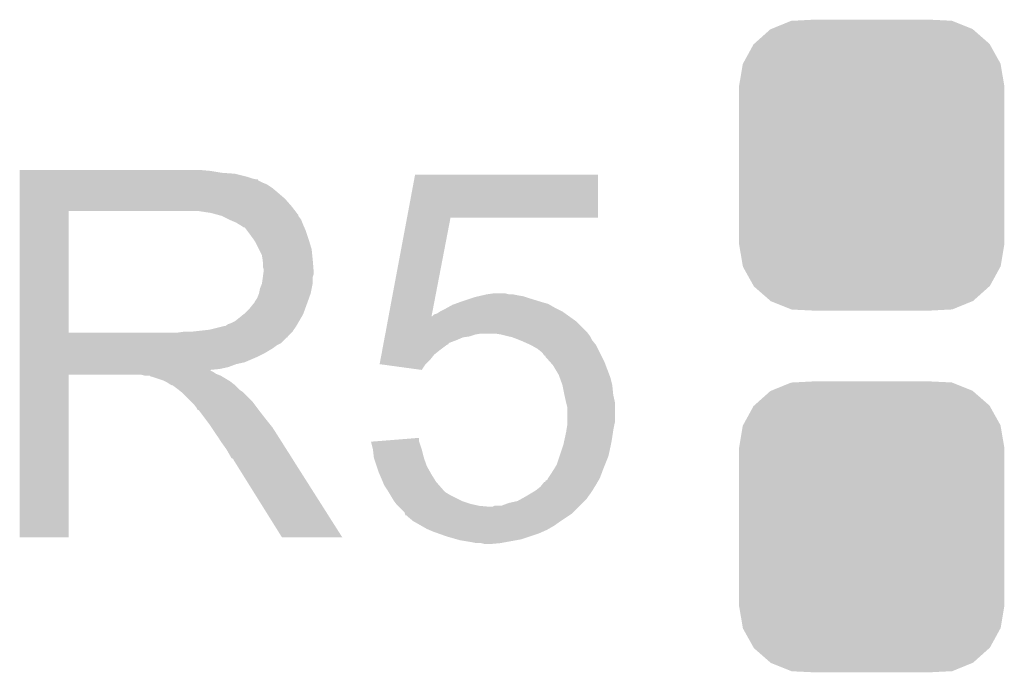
# Model space of a CAD drawing. Extents: x -0.05 to 0.95, y -0.15 to 2.1.
# Tile 10 of 35: x 0.619 to 0.7218, y 0.2869 to 0.3551. Entities that reach past the tile are written whole.
import ezdxf

# ---------------------------------------------------------------- set-up
doc = ezdxf.new("R2010")
doc.units = 0
doc.layers.get('0').update_dxf_attribs({"linetype": 'CONTINUOUS'})
doc.layers.add('HALL_CURRENT_24_V100_GTO', color=14, linetype='CONTINUOUS')
doc.layers.add('HALL_CURRENT_24_V100_GTS', color=12, linetype='CONTINUOUS')

# ---------------------------------------------------------------- blocks, each defined once
blk = doc.blocks.new('CUSTOM_73')
for points in [[(-0.01052, 0.01422), (-0.00841, 0.01508), (0.01054, 0.01422), (0.00839, 0.01508)], [(-0.00841, 0.01508), (-0.00819, 0.01509), (0.00839, 0.01508), (0.00836, 0.01509)], [(-0.00819, 0.01509), (-0.00607, 0.0152), (0.00836, 0.01509), (0.00607, 0.0152)], [(-0.01229, 0.01267), (-0.01059, 0.01419), (0.01231, 0.01267), (0.01057, 0.01419)], [(-0.01059, 0.01419), (-0.01052, 0.01422), (0.01057, 0.01419), (0.01054, 0.01422)], [(-0.01344, 0.01062), (-0.01234, 0.01263), (0.01345, 0.01062), (0.01233, 0.01263)], [(-0.01234, 0.01263), (-0.01229, 0.01267), (0.01233, 0.01263), (0.01231, 0.01267)], [(-0.01385, 0.0083), (-0.01347, 0.01057), (0.01385, 0.0083), (0.01346, 0.01057)], [(-0.01347, 0.01057), (-0.01344, 0.01062), (0.01346, 0.01057), (0.01345, 0.01062)], [(-0.01385, 0.00825), (-0.01385, 0.0083), (0.01385, 0.00825), (0.01385, 0.0083)], [(-0.01385, -0.00825), (-0.01385, 0.00825), (0.01385, -0.00825), (0.01385, 0.00825)], [(-0.01385, -0.0083), (-0.01385, -0.00825), (0.01385, -0.0083), (0.01385, -0.00825)], [(-0.01346, -0.01057), (-0.01385, -0.0083), (0.01347, -0.01057), (0.01385, -0.0083)], [(-0.01345, -0.01062), (-0.01346, -0.01057), (0.01344, -0.01062), (0.01347, -0.01057)], [(-0.01233, -0.01263), (-0.01345, -0.01062), (0.01234, -0.01263), (0.01344, -0.01062)], [(-0.01231, -0.01267), (-0.01233, -0.01263), (0.01229, -0.01267), (0.01234, -0.01263)], [(-0.01057, -0.01419), (-0.01231, -0.01267), (0.01059, -0.01419), (0.01229, -0.01267)], [(-0.01054, -0.01422), (-0.01057, -0.01419), (0.01052, -0.01422), (0.01059, -0.01419)], [(-0.00839, -0.01508), (-0.01054, -0.01422), (0.00841, -0.01508), (0.01052, -0.01422)], [(-0.00836, -0.01509), (-0.00839, -0.01508), (0.00819, -0.01509), (0.00841, -0.01508)], [(-0.00607, -0.0152), (-0.00836, -0.01509), (0.00607, -0.0152), (0.00819, -0.01509)]]:
    blk.add_solid(points)

msp = doc.modelspace()

# ---------------------------------------------------------------- linework, layer by layer
at = {"layer": 'HALL_CURRENT_24_V100_GTO'}
for points in [[(0.619, 0.3393), (0.619, 0.3394), (0.6389, 0.3393), (0.6378, 0.3394)], [(0.619, 0.3391), (0.619, 0.3393), (0.6401, 0.3391), (0.6389, 0.3393)], [(0.619, 0.339), (0.619, 0.3391), (0.6415, 0.339), (0.6401, 0.3391)], [(0.619, 0.3387), (0.619, 0.339), (0.6427, 0.3387), (0.6415, 0.339)], [(0.619, 0.3385), (0.619, 0.3387), (0.6433, 0.3385), (0.6427, 0.3387)], [(0.619, 0.3384), (0.619, 0.3385), (0.6438, 0.3384), (0.6433, 0.3385)], [(0.619, 0.3383), (0.619, 0.3384), (0.6439, 0.3383), (0.6439, 0.3384)], [(0.619, 0.3384), (0.619, 0.3384), (0.6439, 0.3384), (0.6438, 0.3384)], [(0.65946, 0.3344), (0.6603, 0.3389), (0.6794, 0.3344), (0.6794, 0.3389)], [(0.6603, 0.3389), (0.6603, 0.3389), (0.6794, 0.3389), (0.6603, 0.3389)], [(0.619, 0.3381), (0.619, 0.3383), (0.6443, 0.3381), (0.6439, 0.3383)], [(0.619, 0.3379), (0.619, 0.3381), (0.6448, 0.3379), (0.6443, 0.3381)], [(0.619, 0.3375), (0.619, 0.3379), (0.6454, 0.3375), (0.6448, 0.3379)], [(0.619, 0.337), (0.619, 0.3375), (0.646, 0.337), (0.6454, 0.3375)], [(0.619, 0.3364), (0.619, 0.337), (0.6467, 0.3364), (0.646, 0.337)], [(0.619, 0.3356), (0.619, 0.3364), (0.6474, 0.3356), (0.6467, 0.3364)], [(0.619, 0.3351), (0.619, 0.3356), (0.64779, 0.3351), (0.6474, 0.3356)], [(0.619, 0.3224), (0.619, 0.3351), (0.6241, 0.3224), (0.6241, 0.3351)], [(0.619, 0.3351), (0.619, 0.3351), (0.6241, 0.3351), (0.6362, 0.3351)], [(0.639, 0.3349), (0.6377, 0.3351), (0.64794, 0.3349), (0.64779, 0.3351)], [(0.63973, 0.3347), (0.639, 0.3349), (0.6481, 0.3347), (0.64794, 0.3349)], [(0.6401, 0.3346), (0.63973, 0.3347), (0.6481, 0.3346), (0.6481, 0.3347)], [(0.6409, 0.3342), (0.6401, 0.3346), (0.6484, 0.3342), (0.6481, 0.3346)], [(0.65753, 0.3241), (0.65946, 0.3344), (0.66202, 0.3241), (0.664, 0.3344)], [(0.65946, 0.3344), (0.65946, 0.3344), (0.664, 0.3344), (0.6794, 0.3344)], [(0.6416, 0.3339), (0.6409, 0.3342), (0.64852, 0.3339), (0.6484, 0.3342)], [(0.64193, 0.3337), (0.6416, 0.3339), (0.6486, 0.3337), (0.64852, 0.3339)], [(0.6421, 0.3336), (0.64193, 0.3337), (0.64864, 0.3336), (0.6486, 0.3337)], [(0.6424, 0.3334), (0.6421, 0.3336), (0.64873, 0.3334), (0.64864, 0.3336)], [(0.6428, 0.333), (0.6425, 0.3334), (0.6489, 0.333), (0.64873, 0.3334)], [(0.6431, 0.3326), (0.6428, 0.333), (0.64903, 0.3326), (0.6489, 0.333)], [(0.64346, 0.3321), (0.6431, 0.3326), (0.6492, 0.3321), (0.64903, 0.3326)], [(0.6436, 0.3319), (0.64346, 0.3321), (0.64926, 0.3319), (0.6492, 0.3321)], [(0.644, 0.3311), (0.6436, 0.3319), (0.6495, 0.3311), (0.64926, 0.3319)], [(0.6443, 0.3305), (0.644, 0.3311), (0.64956, 0.3305), (0.6495, 0.3311)], [(0.64436, 0.3301), (0.6443, 0.3305), (0.6496, 0.3301), (0.64956, 0.3305)], [(0.6444, 0.3298), (0.64436, 0.3301), (0.64963, 0.3298), (0.6496, 0.3301)], [(0.6444, 0.3293), (0.6444, 0.3298), (0.64967, 0.3293), (0.64963, 0.3298)], [(0.6445, 0.329), (0.6444, 0.3293), (0.64969, 0.329), (0.64967, 0.3293)], [(0.6443, 0.3275), (0.6444, 0.3282), (0.6496, 0.3275), (0.6496, 0.3282)], [(0.6444, 0.3282), (0.64444, 0.3285), (0.6496, 0.3282), (0.6497, 0.3285)], [(0.64444, 0.3285), (0.6445, 0.3289), (0.6497, 0.3285), (0.6497, 0.3289)], [(0.6445, 0.3289), (0.6445, 0.329), (0.6497, 0.3289), (0.64969, 0.329)], [(0.6441, 0.327), (0.6443, 0.3275), (0.6495, 0.327), (0.6496, 0.3275)], [(0.6438, 0.326), (0.644, 0.3265), (0.64922, 0.326), (0.6494, 0.3265)], [(0.644, 0.3265), (0.6441, 0.327), (0.6494, 0.3265), (0.6495, 0.327)], [(0.6662, 0.326), (0.6665, 0.3261), (0.6722, 0.326), (0.6719, 0.3261)], [(0.6665, 0.3261), (0.66693, 0.3262), (0.6719, 0.3261), (0.6716, 0.3262)], [(0.66693, 0.3262), (0.66737, 0.3263), (0.6716, 0.3262), (0.671, 0.3263)], [(0.66737, 0.3263), (0.6678, 0.3264), (0.671, 0.3263), (0.6705, 0.3264)], [(0.6678, 0.3264), (0.6685, 0.3265), (0.6701, 0.3264), (0.6697, 0.3265)], [(0.643, 0.3249), (0.6434, 0.3254), (0.64882, 0.3249), (0.649, 0.3254)], [(0.6434, 0.3254), (0.6435, 0.3255), (0.649, 0.3254), (0.64904, 0.3255)], [(0.6435, 0.3255), (0.6436, 0.3257), (0.64904, 0.3255), (0.64911, 0.3257)], [(0.6436, 0.3257), (0.6438, 0.326), (0.64911, 0.3257), (0.64922, 0.326)], [(0.66366, 0.325), (0.6642, 0.3253), (0.6749, 0.325), (0.67438, 0.3253)], [(0.6642, 0.3253), (0.66448, 0.3254), (0.67438, 0.3253), (0.6742, 0.3254)], [(0.66448, 0.3254), (0.66502, 0.3256), (0.6742, 0.3254), (0.6735, 0.3256)], [(0.66502, 0.3256), (0.6653, 0.3257), (0.6735, 0.3256), (0.67317, 0.3257)], [(0.6653, 0.3257), (0.6662, 0.326), (0.67317, 0.3257), (0.6722, 0.326)], [(0.6415, 0.3236), (0.64237, 0.3243), (0.64819, 0.3236), (0.6486, 0.3243)], [(0.64237, 0.3243), (0.6425, 0.3244), (0.6486, 0.3243), (0.64864, 0.3244)], [(0.6425, 0.3244), (0.643, 0.3249), (0.64864, 0.3244), (0.64882, 0.3249)], [(0.65744, 0.3236), (0.65752, 0.32401), (0.6771, 0.3236), (0.67652, 0.32401)], [(0.65752, 0.32401), (0.65753, 0.3241), (0.662, 0.32401), (0.662, 0.3241)], [(0.65753, 0.3241), (0.65753, 0.3241), (0.66206, 0.3241), (0.6621, 0.3241)], [(0.662, 0.32401), (0.66202, 0.3241), (0.67652, 0.32401), (0.6764, 0.3241)], [(0.66202, 0.3241), (0.662, 0.3241), (0.66202, 0.3241), (0.66206, 0.3241)], [(0.6621, 0.3241), (0.6623, 0.3243), (0.6764, 0.3241), (0.67612, 0.3243)], [(0.6623, 0.3243), (0.6626, 0.3244), (0.67612, 0.3243), (0.67598, 0.3244)], [(0.6626, 0.3244), (0.6629, 0.3246), (0.67598, 0.3244), (0.6757, 0.3246)], [(0.6629, 0.3246), (0.6633, 0.3248), (0.6757, 0.3246), (0.6753, 0.3248)], [(0.6633, 0.3248), (0.66366, 0.325), (0.6753, 0.3248), (0.6749, 0.325)], [(0.6388, 0.3227), (0.6404, 0.3231), (0.64763, 0.3227), (0.6479, 0.3231)], [(0.6405, 0.3231), (0.6408, 0.3233), (0.6479, 0.3231), (0.64802, 0.3233)], [(0.6408, 0.3233), (0.6411, 0.3234), (0.64802, 0.3233), (0.64807, 0.3234)], [(0.6411, 0.3234), (0.6415, 0.3236), (0.64807, 0.3234), (0.64819, 0.3236)], [(0.65722, 0.3224), (0.65744, 0.3236), (0.6783, 0.3224), (0.6771, 0.3236)], [(0.619, 0.322), (0.619, 0.3224), (0.647, 0.322), (0.6474, 0.3224)], [(0.619, 0.3224), (0.619, 0.3224), (0.6355, 0.3224), (0.6241, 0.3224)], [(0.619, 0.3219), (0.619, 0.322), (0.647, 0.3219), (0.647, 0.322)], [(0.6355, 0.3224), (0.6362, 0.3225), (0.6474, 0.3224), (0.6475, 0.3225)], [(0.637, 0.3225), (0.6388, 0.3227), (0.6475, 0.3225), (0.64763, 0.3227)], [(0.65712, 0.3219), (0.65714, 0.322), (0.6653, 0.3219), (0.666, 0.322)], [(0.65714, 0.322), (0.65718, 0.3222), (0.666, 0.322), (0.6666, 0.3222)], [(0.65718, 0.3222), (0.6572, 0.3223), (0.6666, 0.3222), (0.6672, 0.3223)], [(0.6572, 0.3223), (0.65722, 0.3224), (0.67837, 0.3223), (0.6783, 0.3224)], [(0.6693, 0.3222), (0.6687, 0.3223), (0.67845, 0.3222), (0.67837, 0.3223)], [(0.6701, 0.322), (0.6693, 0.3222), (0.6786, 0.322), (0.67845, 0.3222)], [(0.6705, 0.3219), (0.6701, 0.322), (0.67865, 0.3219), (0.6786, 0.322)], [(0.619, 0.3213), (0.619, 0.3219), (0.6463, 0.3213), (0.6469, 0.3219)], [(0.619, 0.3219), (0.619, 0.3219), (0.6469, 0.3219), (0.647, 0.3219)], [(0.619, 0.3211), (0.619, 0.3213), (0.6459, 0.3211), (0.6463, 0.3213)], [(0.619, 0.3208), (0.619, 0.3211), (0.6455, 0.3208), (0.6459, 0.3211)], [(0.65686, 0.3205), (0.65697, 0.3211), (0.6628, 0.3205), (0.6636, 0.3211)], [(0.65697, 0.3211), (0.65699, 0.3212), (0.6636, 0.3211), (0.6638, 0.3212)], [(0.65699, 0.3212), (0.65701, 0.3213), (0.6638, 0.3212), (0.6638, 0.3213)], [(0.65701, 0.3213), (0.65707, 0.3216), (0.6638, 0.3213), (0.6646, 0.3216)], [(0.65707, 0.3216), (0.65712, 0.3219), (0.6646, 0.3216), (0.6653, 0.3219)], [(0.67125, 0.3216), (0.6705, 0.3219), (0.6788, 0.3216), (0.67865, 0.3219)], [(0.6715, 0.3215), (0.67125, 0.3216), (0.67888, 0.3215), (0.6788, 0.3216)], [(0.6724, 0.3211), (0.6715, 0.3215), (0.6792, 0.3211), (0.67888, 0.3215)], [(0.6731, 0.3207), (0.6724, 0.3211), (0.6794, 0.3207), (0.6792, 0.3211)], [(0.619, 0.3202), (0.619, 0.3208), (0.6445, 0.3202), (0.6455, 0.3208)], [(0.619, 0.3199), (0.619, 0.3202), (0.6439, 0.3199), (0.6445, 0.3202)], [(0.619, 0.3193), (0.619, 0.3199), (0.6425, 0.3193), (0.6439, 0.3199)], [(0.65669, 0.3196), (0.65679, 0.3201), (0.6619, 0.3196), (0.6623, 0.3201)], [(0.65679, 0.3201), (0.65686, 0.3205), (0.6623, 0.3201), (0.6628, 0.3205)], [(0.6736, 0.3203), (0.6731, 0.3207), (0.6796, 0.3203), (0.6794, 0.3207)], [(0.6738, 0.32), (0.6736, 0.3203), (0.67975, 0.32), (0.6796, 0.3203)], [(0.6739, 0.3199), (0.6739, 0.32), (0.6798, 0.3199), (0.67975, 0.32)], [(0.67443, 0.3193), (0.6739, 0.3199), (0.6801, 0.3193), (0.6798, 0.3199)], [(0.619, 0.3191), (0.619, 0.3193), (0.6416, 0.3191), (0.6425, 0.3193)], [(0.619, 0.3188), (0.619, 0.3191), (0.6408, 0.3188), (0.6416, 0.3191)], [(0.6566, 0.3191), (0.65669, 0.3196), (0.6614, 0.3191), (0.6619, 0.3196)], [(0.661, 0.3185), (0.65661, 0.3191), (0.661, 0.3185), (0.6614, 0.3191)], [(0.6747, 0.319), (0.67443, 0.3193), (0.68021, 0.319), (0.6801, 0.3193)], [(0.6753, 0.318), (0.6747, 0.319), (0.68059, 0.318), (0.68021, 0.319)], [(0.619, 0.3186), (0.619, 0.3188), (0.6399, 0.3186), (0.6408, 0.3188)], [(0.619, 0.3185), (0.619, 0.3186), (0.6389, 0.3185), (0.6399, 0.3186)], [(0.619, 0.3184), (0.619, 0.3185), (0.639, 0.3184), (0.6389, 0.3185)], [(0.619, 0.3183), (0.619, 0.3184), (0.6392, 0.3183), (0.639, 0.3184)], [(0.619, 0.3181), (0.619, 0.3183), (0.6395, 0.3181), (0.6392, 0.3183)], [(0.619, 0.318), (0.619, 0.3181), (0.63975, 0.318), (0.6395, 0.3181)], [(0.619, 0.301), (0.619, 0.318), (0.6241, 0.301), (0.6241, 0.318)], [(0.619, 0.318), (0.619, 0.318), (0.6241, 0.318), (0.6317, 0.318)], [(0.6321, 0.3179), (0.6317, 0.318), (0.64, 0.3179), (0.63975, 0.318)], [(0.6327, 0.3178), (0.6326, 0.3179), (0.64017, 0.3178), (0.64, 0.3179)], [(0.67541, 0.3177), (0.6753, 0.318), (0.6807, 0.3177), (0.68059, 0.318)], [(0.634, 0.3174), (0.6328, 0.3178), (0.64083, 0.3174), (0.64017, 0.3178)], [(0.6342, 0.3173), (0.634, 0.3174), (0.641, 0.3173), (0.64083, 0.3174)], [(0.6344, 0.3172), (0.6342, 0.3173), (0.64112, 0.3172), (0.641, 0.3173)], [(0.6347, 0.317), (0.6344, 0.3172), (0.64138, 0.317), (0.64112, 0.3172)], [(0.6349, 0.3169), (0.6347, 0.317), (0.6415, 0.3169), (0.64138, 0.317)], [(0.6351, 0.3168), (0.635, 0.3169), (0.6416, 0.3168), (0.6415, 0.3169)], [(0.6355, 0.3165), (0.6351, 0.3168), (0.6419, 0.3165), (0.6416, 0.3168)], [(0.6757, 0.3169), (0.67541, 0.3177), (0.6809, 0.3169), (0.6807, 0.3177)], [(0.6759, 0.3159), (0.6757, 0.3169), (0.681, 0.3159), (0.6809, 0.3169)], [(0.63562, 0.3164), (0.6355, 0.3165), (0.642, 0.3164), (0.6419, 0.3165)], [(0.63588, 0.3162), (0.63562, 0.3164), (0.6423, 0.3162), (0.642, 0.3164)], [(0.636, 0.3161), (0.63588, 0.3162), (0.6424, 0.3161), (0.6423, 0.3162)], [(0.6369, 0.3152), (0.636, 0.3161), (0.6433, 0.3152), (0.6424, 0.3161)], [(0.6761, 0.315), (0.6759, 0.3159), (0.6812, 0.315), (0.681, 0.3159)], [(0.6372, 0.3149), (0.6369, 0.3152), (0.64353, 0.3149), (0.6433, 0.3152)], [(0.6375, 0.3145), (0.6372, 0.3149), (0.64383, 0.3145), (0.64353, 0.3149)], [(0.6762, 0.3146), (0.6761, 0.315), (0.6812, 0.3146), (0.6812, 0.315)], [(0.63755, 0.3144), (0.6375, 0.3145), (0.6439, 0.3144), (0.64383, 0.3145)], [(0.6376, 0.3143), (0.63755, 0.3144), (0.64398, 0.3143), (0.6439, 0.3144)], [(0.6383, 0.3135), (0.6377, 0.3143), (0.6446, 0.3135), (0.64398, 0.3143)], [(0.6762, 0.3131), (0.6762, 0.3146), (0.6812, 0.3131), (0.6812, 0.3146)], [(0.6389, 0.3127), (0.6383, 0.3135), (0.64524, 0.3127), (0.6446, 0.3135)], [(0.63903, 0.3125), (0.6389, 0.3127), (0.6454, 0.3125), (0.64524, 0.3127)], [(0.67611, 0.3122), (0.67619, 0.3127), (0.681, 0.3122), (0.6811, 0.3127)], [(0.67619, 0.3127), (0.6762, 0.3128), (0.6811, 0.3127), (0.68112, 0.3128)], [(0.6762, 0.3128), (0.6762, 0.3131), (0.68112, 0.3128), (0.6812, 0.3131)], [(0.63977, 0.3114), (0.63903, 0.3125), (0.6461, 0.3114), (0.6454, 0.3125)], [(0.67597, 0.3115), (0.6761, 0.3121), (0.6809, 0.3115), (0.68099, 0.3121)], [(0.6761, 0.3121), (0.67611, 0.3122), (0.68099, 0.3121), (0.681, 0.3122)], [(0.6401, 0.3109), (0.63977, 0.3114), (0.64642, 0.3109), (0.6461, 0.3114)], [(0.6406, 0.3102), (0.6401, 0.3109), (0.64686, 0.3102), (0.64642, 0.3109)], [(0.6557, 0.311), (0.65696, 0.3111), (0.66073, 0.311), (0.6607, 0.3111)], [(0.6559, 0.3102), (0.6557, 0.311), (0.661, 0.3102), (0.66073, 0.311)], [(0.65696, 0.3111), (0.6607, 0.3114), (0.6607, 0.3111), (0.6607, 0.3114)], [(0.6754, 0.3095), (0.6758, 0.3107), (0.6805, 0.3095), (0.68076, 0.3107)], [(0.6758, 0.3107), (0.67584, 0.3109), (0.68076, 0.3107), (0.6808, 0.3109)], [(0.67584, 0.3109), (0.67597, 0.3115), (0.6808, 0.3109), (0.6809, 0.3115)], [(0.641, 0.3095), (0.6406, 0.3102), (0.64731, 0.3095), (0.64686, 0.3102)], [(0.65599, 0.3094), (0.6559, 0.3102), (0.6612, 0.3094), (0.661, 0.3102)], [(0.6411, 0.3093), (0.641, 0.3095), (0.64743, 0.3093), (0.64731, 0.3095)], [(0.6413, 0.3092), (0.6411, 0.3093), (0.6475, 0.3092), (0.64743, 0.3093)], [(0.6414, 0.309), (0.6413, 0.3092), (0.64762, 0.309), (0.6475, 0.3092)], [(0.6464, 0.301), (0.6414, 0.309), (0.6527, 0.301), (0.64762, 0.309)], [(0.656, 0.3093), (0.65599, 0.3094), (0.66123, 0.3093), (0.6612, 0.3094)], [(0.65627, 0.3085), (0.656, 0.3093), (0.6615, 0.3085), (0.66123, 0.3093)], [(0.67473, 0.308), (0.6751, 0.3086), (0.6799, 0.308), (0.68014, 0.3086)], [(0.6751, 0.3086), (0.6754, 0.3095), (0.68014, 0.3086), (0.6805, 0.3095)], [(0.6565, 0.3078), (0.65627, 0.3085), (0.66189, 0.3078), (0.6615, 0.3085)], [(0.65659, 0.3076), (0.6565, 0.3078), (0.662, 0.3076), (0.66189, 0.3078)], [(0.65693, 0.3068), (0.65659, 0.3076), (0.6625, 0.3068), (0.662, 0.3076)], [(0.6742, 0.3072), (0.6746, 0.3078), (0.6796, 0.3072), (0.67983, 0.3078)], [(0.6746, 0.3078), (0.67473, 0.308), (0.67983, 0.3078), (0.6799, 0.308)], [(0.6571, 0.3064), (0.65693, 0.3068), (0.66285, 0.3064), (0.6625, 0.3068)], [(0.6734, 0.3063), (0.67356, 0.3065), (0.67907, 0.3063), (0.6792, 0.3065)], [(0.67356, 0.3065), (0.6738, 0.3068), (0.6792, 0.3065), (0.67937, 0.3068)], [(0.6739, 0.3069), (0.6741, 0.307), (0.67943, 0.3069), (0.67949, 0.307)], [(0.6739, 0.3068), (0.6739, 0.3069), (0.67937, 0.3068), (0.67943, 0.3069)], [(0.6741, 0.307), (0.6742, 0.3072), (0.67949, 0.307), (0.6796, 0.3072)], [(0.65737, 0.306), (0.6571, 0.3064), (0.6632, 0.306), (0.66285, 0.3064)], [(0.6575, 0.3058), (0.65737, 0.306), (0.6634, 0.3058), (0.6632, 0.306)], [(0.65756, 0.3057), (0.6575, 0.3058), (0.6635, 0.3057), (0.6634, 0.3058)], [(0.65774, 0.3054), (0.65756, 0.3057), (0.664, 0.3054), (0.6635, 0.3057)], [(0.6719, 0.3053), (0.67257, 0.3057), (0.67841, 0.3053), (0.6787, 0.3057)], [(0.67257, 0.3057), (0.6729, 0.3059), (0.6787, 0.3057), (0.67883, 0.3059)], [(0.6729, 0.3059), (0.6734, 0.3063), (0.67883, 0.3059), (0.67907, 0.3063)], [(0.6581, 0.3048), (0.65774, 0.3054), (0.6652, 0.3048), (0.664, 0.3054)], [(0.65833, 0.3045), (0.6581, 0.3048), (0.6661, 0.3045), (0.6652, 0.3048)], [(0.6584, 0.3044), (0.65833, 0.3045), (0.66655, 0.3044), (0.6661, 0.3045)], [(0.6693, 0.3043), (0.6701, 0.3046), (0.6775, 0.3043), (0.6778, 0.3046)], [(0.6701, 0.3046), (0.671, 0.3048), (0.6778, 0.3046), (0.678, 0.3048)], [(0.671, 0.3048), (0.67136, 0.305), (0.678, 0.3048), (0.6782, 0.305)], [(0.67136, 0.305), (0.6719, 0.3053), (0.6782, 0.305), (0.67841, 0.3053)], [(0.6585, 0.3043), (0.6584, 0.3044), (0.667, 0.3043), (0.66655, 0.3044)], [(0.6586, 0.3042), (0.6585, 0.3043), (0.6681, 0.3042), (0.667, 0.3043)], [(0.6592, 0.3036), (0.6586, 0.3042), (0.6768, 0.3036), (0.6774, 0.3042)], [(0.65923, 0.3035), (0.6592, 0.3036), (0.6767, 0.3035), (0.6768, 0.3036)], [(0.6593, 0.3033), (0.65923, 0.3035), (0.6764, 0.3033), (0.6767, 0.3035)], [(0.6684, 0.3042), (0.6686, 0.3043), (0.6774, 0.3042), (0.6775, 0.3043)], [(0.6595, 0.3032), (0.6594, 0.3033), (0.67625, 0.3032), (0.6764, 0.3033)], [(0.6601, 0.3027), (0.6595, 0.3032), (0.6755, 0.3027), (0.67625, 0.3032)], [(0.66098, 0.3022), (0.6601, 0.3027), (0.6748, 0.3022), (0.6755, 0.3027)], [(0.6615, 0.3019), (0.66098, 0.3022), (0.67427, 0.3019), (0.6748, 0.3022)], [(0.66173, 0.3018), (0.6615, 0.3019), (0.6741, 0.3018), (0.67427, 0.3019)], [(0.6622, 0.3016), (0.66173, 0.3018), (0.67365, 0.3016), (0.6741, 0.3018)], [(0.66276, 0.3014), (0.6622, 0.3016), (0.6732, 0.3014), (0.67365, 0.3016)], [(0.6636, 0.3011), (0.66276, 0.3014), (0.6723, 0.3011), (0.6732, 0.3014)], [(0.6527, 0.301), (0.6527, 0.301), (0.6527, 0.301), (0.6464, 0.301)], [(0.66465, 0.3008), (0.6636, 0.3011), (0.6714, 0.3008), (0.6723, 0.3011)], [(0.665, 0.3007), (0.66465, 0.3008), (0.67085, 0.3007), (0.6714, 0.3008)], [(0.6662, 0.3005), (0.665, 0.3007), (0.66975, 0.3005), (0.67085, 0.3007)], [(0.6667, 0.3004), (0.6662, 0.3005), (0.6692, 0.3004), (0.66975, 0.3005)], [(0.6676, 0.3003), (0.6672, 0.3004), (0.6681, 0.3003), (0.6692, 0.3004)]]:
    msp.add_solid(points, dxfattribs=at)

# ---------------------------------------------------------------- block references
at = {"layer": 'HALL_CURRENT_24_V100_GTS'}
for p in [(0.708, 0.3399), (0.708, 0.3021)]:
    msp.add_blockref('CUSTOM_73', p, dxfattribs=at)

doc.saveas('drawing.dxf')
